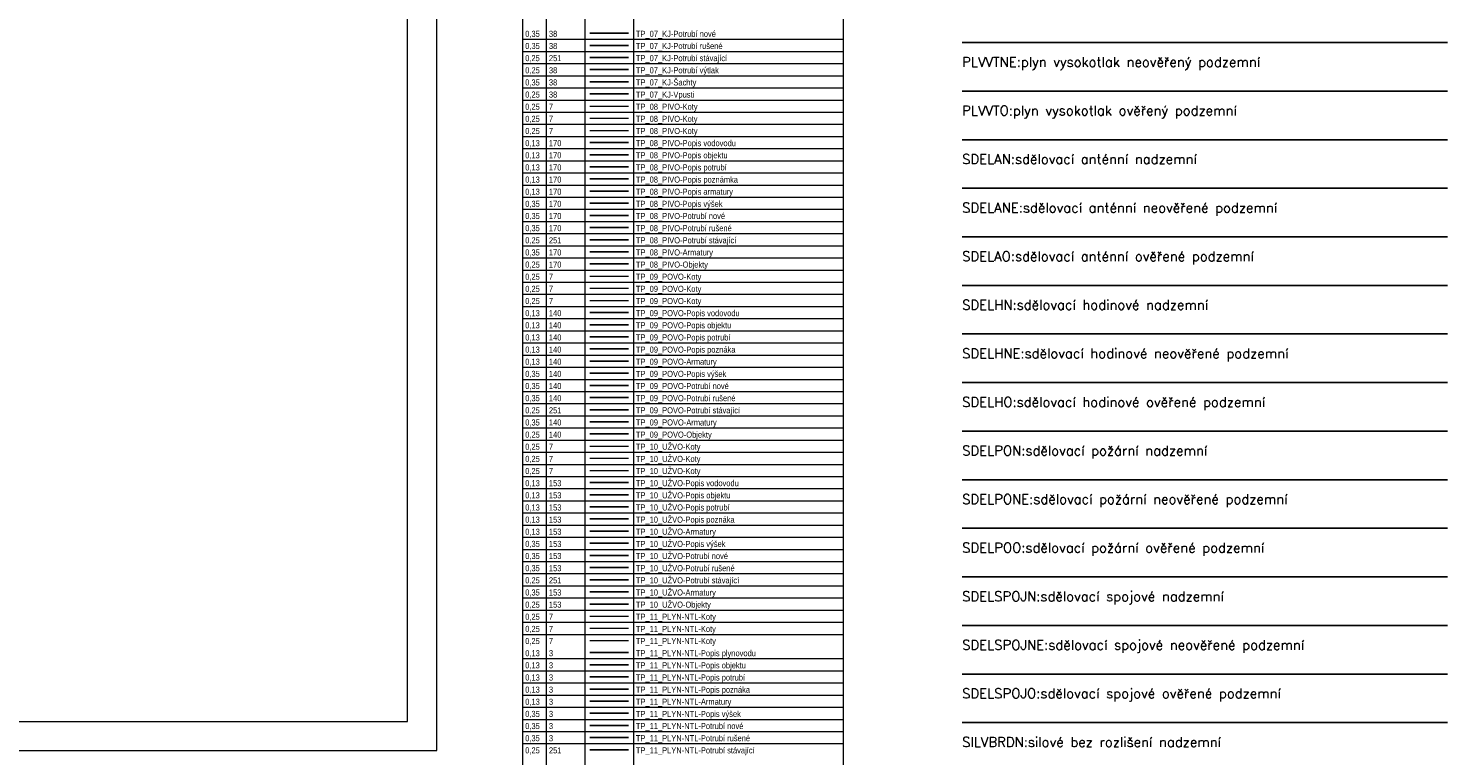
# Paper-space layout 'TP' of a CAD drawing. Header units: metres. Extents: x 616 to 1245, y -264 to 475.
# Tile 4 of 6: x 952 to 1245, y -6 to 144. Entities that reach past the tile are written whole.
import ezdxf

# ---------------------------------------------------------------- set-up
doc = ezdxf.new("R2010")
doc.units = ezdxf.units.M
doc.layers.get('Defpoints').update_dxf_attribs({"color": 6, "lineweight": 5})
for name, color, linetype, lineweight in [('TP_01_Rozpiska', 7, 'Continuous', 5), ('TP_08_PIVO-Koty', 7, 'Continuous', 5), ('TP_09_POVO-Koty', 7, 'Continuous', 5), ('TP_10_UŽVO-Koty', 7, 'Continuous', 5), ('TP_11_PLYN-NTL-Koty', 7, 'Continuous', 5)]:
    doc.layers.add(name, color=color, linetype=linetype, lineweight=lineweight)
for name, color, linetype in [('TP_07_KJ-Potrubí nové', 38, 'KANVDSVO'), ('TP_07_KJ-Potrubí rušené', 38, 'KANVDSVO'), ('TP_07_KJ-Potrubí stavající', 251, 'KANVDSVO'), ('TP_07_KJ-Potrubí výtlak', 38, 'KANVKPO'), ('TP_07_KJ-Vpusti', 38, 'Continuous'), ('TP_07_KJ-Šachty', 38, 'Continuous'), ('TP_08_PIVO-Armatury', 170, 'Continuous'), ('TP_08_PIVO-Objekty', 170, 'Continuous'), ('TP_08_PIVO-Popis armatury', 170, 'Continuous'), ('TP_08_PIVO-Popis objektu', 170, 'Continuous'), ('TP_08_PIVO-Popis potrubí', 170, 'Continuous'), ('TP_08_PIVO-Popis poznámka', 170, 'Continuous'), ('TP_08_PIVO-Popis vodovodu', 170, 'Continuous'), ('TP_08_PIVO-Popis výšek', 170, 'Continuous'), ('TP_08_PIVO-Potrubí nové', 170, 'VODVPITO'), ('TP_08_PIVO-Potrubí rušené', 170, 'VODVPITO'), ('TP_08_PIVO-Potrubí stavající', 251, 'VODVPITO'), ('TP_09_POVO-Armatury', 140, 'Continuous'), ('TP_09_POVO-Objekty', 140, 'Continuous'), ('TP_09_POVO-Popis armatury', 140, 'Continuous'), ('TP_09_POVO-Popis objektu', 140, 'Continuous'), ('TP_09_POVO-Popis potrubí', 140, 'Continuous'), ('TP_09_POVO-Popis poznámka', 140, 'Continuous'), ('TP_09_POVO-Popis vodovodu', 140, 'Continuous'), ('TP_09_POVO-Popis výšek', 140, 'Continuous'), ('TP_09_POVO-Potrubí nové', 140, 'VODVBRDO'), ('TP_09_POVO-Potrubí rušené', 140, 'VODVBRDO'), ('TP_09_POVO-Potrubí stavající', 251, 'VODVBRDO'), ('TP_10_UŽVO-Armatury', 153, 'Continuous'), ('TP_10_UŽVO-Objekty', 153, 'Continuous'), ('TP_10_UŽVO-Popis armatury', 153, 'Continuous'), ('TP_10_UŽVO-Popis objektu', 153, 'Continuous'), ('TP_10_UŽVO-Popis potrubí', 153, 'Continuous'), ('TP_10_UŽVO-Popis poznámka', 153, 'Continuous'), ('TP_10_UŽVO-Popis vodovodu', 153, 'Continuous'), ('TP_10_UŽVO-Popis výšek', 153, 'Continuous'), ('TP_10_UŽVO-Potrubí nové', 153, 'VODVUZITO'), ('TP_10_UŽVO-Potrubí rušené', 153, 'VODVUZITO'), ('TP_10_UŽVO-Potrubí stavající', 251, 'VODVUZITO'), ('TP_11_PLYN-NTL-Armatury', 3, 'Continuous'), ('TP_11_PLYN-NTL-Popis objektu', 3, 'Continuous'), ('TP_11_PLYN-NTL-Popis plynovodu', 3, 'Continuous'), ('TP_11_PLYN-NTL-Popis potrubí', 3, 'Continuous'), ('TP_11_PLYN-NTL-Popis poznáka', 3, 'Continuous'), ('TP_11_PLYN-NTL-Popis výšek', 3, 'Continuous'), ('TP_11_PLYN-NTL-Potrubí nové', 3, 'PLVNTO'), ('TP_11_PLYN-NTL-Potrubí rušené', 3, 'Continuous'), ('TP_11_PLYN-NTL-Potrubí stávající', 251, 'PLVBRTO')]:
    doc.layers.add(name, color=color, linetype=linetype)
doc.styles.add('arial', font='arial.ttf', dxfattribs={"width": 0.8, "height": 1})
doc.styles.add('ROMANS', font='romans.shx')
doc.linetypes.add('KANVDSVO', pattern='A,7,-6.5,[7,civil.shx,S=1,R=0,X=0,Y=0],-6.5', length=20)
doc.linetypes.add('KANVKPO', pattern='A,7,-6.5,[12,civil.shx,S=1,R=0,X=0,Y=0],-6.5', length=20)
doc.linetypes.add('PLVBRTO', pattern='A,7,-6.5,[13,civil.shx,S=1,R=0,X=0,Y=0],-6.5', length=20)
doc.linetypes.add('PLVNTO', pattern='A,7,-6.5,[14,civil.shx,S=1,R=0,X=0,Y=0],-6.5', length=20)
doc.linetypes.add('PLVVTNE', pattern='A,2,-1,1,-1,2,-6.5,[16,civil.shx,S=1,R=0,X=0,Y=0],-6.5', length=20)
doc.linetypes.add('PLVVTO', pattern='A,7,-6.5,[16,civil.shx,S=1,R=0,X=0,Y=0],-6.5', length=20)
doc.linetypes.add('SDELAN', pattern='A,2,-2,2,-3,[38,civil.shx,S=1,R=0,X=0,Y=0],-3', length=12)
doc.linetypes.add('SDELANE', pattern='A,2,-1,1,-1,2,-3,[38,civil.shx,S=1,R=0,X=0,Y=0],-3', length=13)
doc.linetypes.add('SDELAO', pattern='A,7,-3,[38,civil.shx,S=1,R=0,X=0,Y=0],-3', length=13)
doc.linetypes.add('SDELHN', pattern='A,2,-2,2,-3,[37,civil.shx,S=1,R=0,X=0,Y=0],-3', length=12)
doc.linetypes.add('SDELHNE', pattern='A,2,-1,1,-1,2,-3,[37,civil.shx,S=1,R=0,X=0,Y=0],-3', length=13)
doc.linetypes.add('SDELHO', pattern='A,7,-3,[37,civil.shx,S=1,R=0,X=0,Y=0],-3', length=13)
doc.linetypes.add('SDELPON', pattern='A,2,-2,2,-4,[36,civil.shx,S=1,R=0,X=0,Y=0],-4', length=14)
doc.linetypes.add('SDELPONE', pattern='A,2,-1,1,-1,2,-4,[36,civil.shx,S=1,R=0,X=0,Y=0],-4', length=15)
doc.linetypes.add('SDELPOO', pattern='A,7,-4,[36,civil.shx,S=1,R=0,X=0,Y=0],-4', length=15)
doc.linetypes.add('SDELSPOJN', pattern='A,2,-2,2,-6,[31,civil.shx,S=1,R=0,X=0,Y=0],-6', length=18)
doc.linetypes.add('SDELSPOJNE', pattern='A,2,-1,1,-1,2,-6,[31,civil.shx,S=1,R=0,X=0,Y=0],-6', length=19)
doc.linetypes.add('SDELSPOJO', pattern='A,7,-6,[31,civil.shx,S=1,R=0,X=0,Y=0],-6', length=19)
doc.linetypes.add('SILVBRDN', pattern='A,2,-2,2,-6.5,[27,civil.shx,S=1,R=0,X=0,Y=0],-6.5', length=19)
doc.linetypes.add('VODVBRDO', pattern='A,7,-6.5,[3,civil.shx,S=1,R=0,X=0,Y=0],-6.5', length=20)
doc.linetypes.add('VODVPITO', pattern='A,7,-6.5,[2,civil.shx,S=1,R=0,X=0,Y=0],-6.5', length=20)
doc.linetypes.add('VODVUZITO', pattern='A,7,-6.5,[1,civil.shx,S=1,R=0,X=0,Y=0],-6.5', length=20)

# ---------------------------------------------------------------- blocks, each defined once
blk = doc.blocks.new('*U4')
for p, q in [((-210, 291), (-210, 297)), ((-204, 297), (-210, 297)), ((0, 297), (-210, 297)), ((-210, 297), (-210, 0)), ((-6, 297), (0, 297)), ((0, 0), (0, 297)), ((-6, 291), (-204, 291)), ((-204, 291), (-204, 6)), ((-6, 6), (-6, 291)), ((-210, 6), (-210, 0)), ((-204, 6), (-6, 6)), ((-210, 0), (0, 0))]:
    blk.add_line(p, q)

psp = doc.layouts.new('TP')

# ---------------------------------------------------------------- linework, layer by layer
at = {"linetype": 'PLVVTNE'}
psp.add_line((1144.607, 141.281), (1244.607, 141.281), dxfattribs=at)
at = {"linetype": 'PLVVTO'}
psp.add_line((1144.607, 131.281), (1244.607, 131.281), dxfattribs=at)
at = {"linetype": 'SDELAN'}
psp.add_line((1144.607, 121.281), (1244.607, 121.281), dxfattribs=at)
at = {"linetype": 'SDELANE'}
psp.add_line((1144.607, 111.281), (1244.607, 111.281), dxfattribs=at)
at = {"linetype": 'SDELAO'}
psp.add_line((1144.607, 101.281), (1244.607, 101.281), dxfattribs=at)
at = {"linetype": 'SDELHN'}
psp.add_line((1144.607, 91.281), (1244.607, 91.281), dxfattribs=at)
at = {"linetype": 'SDELHNE'}
psp.add_line((1144.607, 81.281), (1244.607, 81.281), dxfattribs=at)
at = {"linetype": 'SDELHO'}
psp.add_line((1144.607, 71.281), (1244.607, 71.281), dxfattribs=at)
at = {"linetype": 'SDELPON'}
psp.add_line((1144.607, 61.281), (1244.607, 61.281), dxfattribs=at)
at = {"linetype": 'SDELPONE'}
psp.add_line((1144.607, 51.281), (1244.607, 51.281), dxfattribs=at)
at = {"linetype": 'SDELPOO'}
psp.add_line((1144.607, 41.281), (1244.607, 41.281), dxfattribs=at)
at = {"linetype": 'SDELSPOJN'}
psp.add_line((1144.607, 31.281), (1244.607, 31.281), dxfattribs=at)
at = {"linetype": 'SDELSPOJNE'}
psp.add_line((1144.607, 21.281), (1244.607, 21.281), dxfattribs=at)
at = {"linetype": 'SDELSPOJO'}
psp.add_line((1144.607, 11.281), (1244.607, 11.281), dxfattribs=at)
at = {"linetype": 'SILVBRDN'}
psp.add_line((1144.607, 1.281), (1244.607, 1.281), dxfattribs=at)
at = {"layer": 'Defpoints'}
for points in [[(1067.895, 125.694), (1075.895, 125.694)], [(1067.895, 123.194), (1075.895, 123.194)], [(1067.895, 90.694), (1075.895, 90.694)], [(1067.895, 88.194), (1075.895, 88.194)], [(1067.895, 55.694), (1075.895, 55.694)], [(1067.895, 53.194), (1075.895, 53.194)], [(1067.895, 20.694), (1075.895, 20.694)], [(1067.895, 18.194), (1075.895, 18.194)]]:
    psp.add_lwpolyline(points, dxfattribs=at)
at = {"layer": 'TP_01_Rozpiska'}
for p, q in [((1054.096, -40.556), (1054.096, 391.944)), ((1058.98, -40.556), (1058.98, 391.944))]:
    psp.add_line(p, q, dxfattribs=at)
for points in [[(1066.895, 391.944), (1066.895, -40.556)], [(1076.895, 391.944), (1076.895, -40.556)], [(1120.123, 391.944), (1120.123, -40.556)], [(1054.096, 141.944), (1120.123, 141.944)], [(1054.096, 139.444), (1120.123, 139.444)], [(1054.096, 136.944), (1120.123, 136.944)], [(1054.096, 134.444), (1120.123, 134.444)], [(1054.096, 131.944), (1120.123, 131.944)], [(1054.096, 129.444), (1120.123, 129.444)], [(1054.096, 129.444), (1120.123, 129.444)], [(1054.096, 126.944), (1120.123, 126.944)], [(1054.096, 124.444), (1120.123, 124.444)], [(1054.096, 121.944), (1120.123, 121.944)], [(1054.096, 119.444), (1120.123, 119.444)], [(1054.096, 116.944), (1120.123, 116.944)], [(1054.096, 114.444), (1120.123, 114.444)], [(1054.096, 111.944), (1120.123, 111.944)], [(1054.096, 109.444), (1120.123, 109.444)], [(1054.096, 109.444), (1120.123, 109.444)], [(1054.096, 106.944), (1120.123, 106.944)], [(1054.096, 104.444), (1120.123, 104.444)], [(1054.096, 101.944), (1120.123, 101.944)], [(1054.096, 99.444), (1120.123, 99.444)], [(1054.096, 99.444), (1120.123, 99.444)], [(1054.096, 96.944), (1120.123, 96.944)], [(1054.096, 94.444), (1120.123, 94.444)], [(1054.096, 91.944), (1120.123, 91.944)], [(1054.096, 89.444), (1120.123, 89.444)], [(1054.096, 86.944), (1120.123, 86.944)], [(1054.096, 84.444), (1120.123, 84.444)], [(1054.096, 81.944), (1120.123, 81.944)], [(1054.096, 79.444), (1120.123, 79.444)], [(1054.096, 76.944), (1120.123, 76.944)], [(1054.096, 74.444), (1120.123, 74.444)], [(1054.096, 74.444), (1120.123, 74.444)], [(1054.096, 71.944), (1120.123, 71.944)], [(1054.096, 69.444), (1120.123, 69.444)], [(1054.096, 66.944), (1120.123, 66.944)], [(1054.096, 64.444), (1120.123, 64.444)], [(1054.096, 64.444), (1120.123, 64.444)], [(1054.096, 61.944), (1120.123, 61.944)], [(1054.096, 59.444), (1120.123, 59.444)], [(1054.096, 56.944), (1120.123, 56.944)], [(1054.096, 54.444), (1120.123, 54.444)], [(1054.096, 51.944), (1120.123, 51.944)], [(1054.096, 49.444), (1120.123, 49.444)], [(1054.096, 46.944), (1120.123, 46.944)], [(1054.096, 44.444), (1120.123, 44.444)], [(1054.096, 41.944), (1120.123, 41.944)], [(1054.096, 39.444), (1120.123, 39.444)], [(1054.096, 39.444), (1120.123, 39.444)], [(1054.096, 36.944), (1120.123, 36.944)], [(1054.096, 34.444), (1120.123, 34.444)], [(1054.096, 31.944), (1120.123, 31.944)], [(1054.096, 29.444), (1120.123, 29.444)], [(1054.096, 29.444), (1120.123, 29.444)], [(1054.096, 26.944), (1120.123, 26.944)], [(1054.096, 24.444), (1120.123, 24.444)], [(1054.096, 21.944), (1120.123, 21.944)], [(1054.096, 19.444), (1120.123, 19.444)], [(1054.096, 14.444), (1120.123, 14.444)], [(1054.096, 11.944), (1120.123, 11.944)], [(1054.096, 9.444), (1120.123, 9.444)], [(1054.096, 6.944), (1120.123, 6.944)], [(1054.096, 4.444), (1120.123, 4.444)], [(1054.096, 4.444), (1120.123, 4.444)], [(1054.096, 1.944), (1120.123, 1.944)], [(1054.096, -0.556), (1120.123, -0.556)], [(1054.096, -3.056), (1120.123, -3.056)]]:
    psp.add_lwpolyline(points, dxfattribs=at)
at = {"layer": 'TP_07_KJ-Potrubí nové'}
psp.add_lwpolyline([(1067.895, 143.194), (1075.895, 143.194)], dxfattribs=at)
at = {"layer": 'TP_07_KJ-Potrubí rušené'}
psp.add_lwpolyline([(1067.895, 140.694), (1075.895, 140.694)], dxfattribs=at)
at = {"layer": 'TP_07_KJ-Potrubí stavající'}
psp.add_lwpolyline([(1067.895, 138.194), (1075.895, 138.194)], dxfattribs=at)
at = {"layer": 'TP_07_KJ-Potrubí výtlak'}
psp.add_lwpolyline([(1067.895, 135.694), (1075.895, 135.694)], dxfattribs=at)
at = {"layer": 'TP_07_KJ-Vpusti'}
psp.add_lwpolyline([(1067.895, 130.694), (1075.895, 130.694)], dxfattribs=at)
at = {"layer": 'TP_07_KJ-Šachty'}
psp.add_lwpolyline([(1067.895, 133.194), (1075.895, 133.194)], dxfattribs=at)
at = {"layer": 'TP_08_PIVO-Armatury'}
psp.add_lwpolyline([(1067.895, 98.194), (1075.895, 98.194)], dxfattribs=at)
at = {"layer": 'TP_08_PIVO-Koty'}
psp.add_lwpolyline([(1067.895, 128.194), (1075.895, 128.194)], dxfattribs=at)
at = {"layer": 'TP_08_PIVO-Objekty'}
psp.add_lwpolyline([(1067.895, 95.694), (1075.895, 95.694)], dxfattribs=at)
at = {"layer": 'TP_08_PIVO-Popis armatury'}
psp.add_lwpolyline([(1067.895, 110.694), (1075.895, 110.694)], dxfattribs=at)
at = {"layer": 'TP_08_PIVO-Popis objektu'}
psp.add_lwpolyline([(1067.895, 118.194), (1075.895, 118.194)], dxfattribs=at)
at = {"layer": 'TP_08_PIVO-Popis potrubí'}
psp.add_lwpolyline([(1067.895, 115.694), (1075.895, 115.694)], dxfattribs=at)
at = {"layer": 'TP_08_PIVO-Popis poznámka'}
psp.add_lwpolyline([(1067.895, 113.194), (1075.895, 113.194)], dxfattribs=at)
at = {"layer": 'TP_08_PIVO-Popis vodovodu'}
psp.add_lwpolyline([(1067.895, 120.694), (1075.895, 120.694)], dxfattribs=at)
at = {"layer": 'TP_08_PIVO-Popis výšek'}
psp.add_lwpolyline([(1067.895, 108.194), (1075.895, 108.194)], dxfattribs=at)
at = {"layer": 'TP_08_PIVO-Potrubí nové'}
psp.add_lwpolyline([(1067.895, 105.694), (1075.895, 105.694)], dxfattribs=at)
at = {"layer": 'TP_08_PIVO-Potrubí rušené'}
psp.add_lwpolyline([(1067.895, 103.194), (1075.895, 103.194)], dxfattribs=at)
at = {"layer": 'TP_08_PIVO-Potrubí stavající'}
psp.add_lwpolyline([(1067.895, 100.694), (1075.895, 100.694)], dxfattribs=at)
at = {"layer": 'TP_09_POVO-Armatury'}
psp.add_lwpolyline([(1067.895, 63.194), (1075.895, 63.194)], dxfattribs=at)
at = {"layer": 'TP_09_POVO-Koty'}
psp.add_lwpolyline([(1067.895, 93.194), (1075.895, 93.194)], dxfattribs=at)
at = {"layer": 'TP_09_POVO-Objekty'}
psp.add_lwpolyline([(1067.895, 60.694), (1075.895, 60.694)], dxfattribs=at)
at = {"layer": 'TP_09_POVO-Popis armatury'}
psp.add_lwpolyline([(1067.895, 75.694), (1075.895, 75.694)], dxfattribs=at)
at = {"layer": 'TP_09_POVO-Popis objektu'}
psp.add_lwpolyline([(1067.895, 83.194), (1075.895, 83.194)], dxfattribs=at)
at = {"layer": 'TP_09_POVO-Popis potrubí'}
psp.add_lwpolyline([(1067.895, 80.694), (1075.895, 80.694)], dxfattribs=at)
at = {"layer": 'TP_09_POVO-Popis poznámka'}
psp.add_lwpolyline([(1067.895, 78.194), (1075.895, 78.194)], dxfattribs=at)
at = {"layer": 'TP_09_POVO-Popis vodovodu'}
psp.add_lwpolyline([(1067.895, 85.694), (1075.895, 85.694)], dxfattribs=at)
at = {"layer": 'TP_09_POVO-Popis výšek'}
psp.add_lwpolyline([(1067.895, 73.194), (1075.895, 73.194)], dxfattribs=at)
at = {"layer": 'TP_09_POVO-Potrubí nové'}
psp.add_lwpolyline([(1067.895, 70.694), (1075.895, 70.694)], dxfattribs=at)
at = {"layer": 'TP_09_POVO-Potrubí rušené'}
psp.add_lwpolyline([(1067.895, 68.194), (1075.895, 68.194)], dxfattribs=at)
at = {"layer": 'TP_09_POVO-Potrubí stavající'}
psp.add_lwpolyline([(1067.895, 65.694), (1075.895, 65.694)], dxfattribs=at)
at = {"layer": 'TP_10_UŽVO-Armatury'}
psp.add_lwpolyline([(1067.895, 28.194), (1075.895, 28.194)], dxfattribs=at)
at = {"layer": 'TP_10_UŽVO-Koty'}
psp.add_lwpolyline([(1067.895, 58.194), (1075.895, 58.194)], dxfattribs=at)
at = {"layer": 'TP_10_UŽVO-Objekty'}
psp.add_lwpolyline([(1067.895, 25.694), (1075.895, 25.694)], dxfattribs=at)
at = {"layer": 'TP_10_UŽVO-Popis armatury'}
psp.add_lwpolyline([(1067.895, 40.694), (1075.895, 40.694)], dxfattribs=at)
at = {"layer": 'TP_10_UŽVO-Popis objektu'}
psp.add_lwpolyline([(1067.895, 48.194), (1075.895, 48.194)], dxfattribs=at)
at = {"layer": 'TP_10_UŽVO-Popis potrubí'}
psp.add_lwpolyline([(1067.895, 45.694), (1075.895, 45.694)], dxfattribs=at)
at = {"layer": 'TP_10_UŽVO-Popis poznámka'}
psp.add_lwpolyline([(1067.895, 43.194), (1075.895, 43.194)], dxfattribs=at)
at = {"layer": 'TP_10_UŽVO-Popis vodovodu'}
psp.add_lwpolyline([(1067.895, 50.694), (1075.895, 50.694)], dxfattribs=at)
at = {"layer": 'TP_10_UŽVO-Popis výšek'}
psp.add_lwpolyline([(1067.895, 38.194), (1075.895, 38.194)], dxfattribs=at)
at = {"layer": 'TP_10_UŽVO-Potrubí nové'}
psp.add_lwpolyline([(1067.895, 35.694), (1075.895, 35.694)], dxfattribs=at)
at = {"layer": 'TP_10_UŽVO-Potrubí rušené'}
psp.add_lwpolyline([(1067.895, 33.194), (1075.895, 33.194)], dxfattribs=at)
at = {"layer": 'TP_10_UŽVO-Potrubí stavající'}
psp.add_lwpolyline([(1067.895, 30.694), (1075.895, 30.694)], dxfattribs=at)
at = {"layer": 'TP_11_PLYN-NTL-Armatury'}
psp.add_lwpolyline([(1067.895, 5.694), (1075.895, 5.694)], dxfattribs=at)
at = {"layer": 'TP_11_PLYN-NTL-Koty'}
psp.add_lwpolyline([(1067.895, 23.194), (1075.895, 23.194)], dxfattribs=at)
at = {"layer": 'TP_11_PLYN-NTL-Popis objektu'}
psp.add_lwpolyline([(1067.895, 13.194), (1075.895, 13.194)], dxfattribs=at)
at = {"layer": 'TP_11_PLYN-NTL-Popis plynovodu'}
psp.add_lwpolyline([(1067.895, 15.694), (1075.895, 15.694)], dxfattribs=at)
at = {"layer": 'TP_11_PLYN-NTL-Popis potrubí'}
psp.add_lwpolyline([(1067.895, 10.694), (1075.895, 10.694)], dxfattribs=at)
at = {"layer": 'TP_11_PLYN-NTL-Popis poznáka'}
psp.add_lwpolyline([(1067.895, 8.194), (1075.895, 8.194)], dxfattribs=at)
at = {"layer": 'TP_11_PLYN-NTL-Popis výšek'}
psp.add_lwpolyline([(1067.895, 3.194), (1075.895, 3.194)], dxfattribs=at)
at = {"layer": 'TP_11_PLYN-NTL-Potrubí nové'}
psp.add_lwpolyline([(1067.895, 0.694), (1075.895, 0.694)], dxfattribs=at)
at = {"layer": 'TP_11_PLYN-NTL-Potrubí rušené'}
psp.add_lwpolyline([(1067.895, -1.806), (1075.895, -1.806)], dxfattribs=at)
at = {"layer": 'TP_11_PLYN-NTL-Potrubí stávající'}
psp.add_lwpolyline([(1067.895, -4.306), (1075.895, -4.306)], dxfattribs=at)

# ---------------------------------------------------------------- block references
at = {"layer": 'TP_01_Rozpiska'}
psp.add_blockref('*U4', (1036.381, -4.471), dxfattribs=at)

# ---------------------------------------------------------------- texts
at = {"style": 'arial', "width": 0.85}
for s, p in [('0,35', (1054.596, 142.444)), ('38', (1059.48, 142.444)), ('0,35', (1054.596, 139.944)), ('38', (1059.48, 139.944)), ('0,25', (1054.596, 137.444)), ('251', (1059.48, 137.444)), ('0,25', (1054.596, 134.944)), ('38', (1059.48, 134.944)), ('0,35', (1054.596, 132.444)), ('38', (1059.48, 132.444)), ('0,25', (1054.596, 129.944)), ('0,25', (1054.596, 127.444)), ('38', (1059.48, 129.944)), ('7', (1059.48, 127.444)), ('0,13', (1054.596, 119.944)), ('170', (1059.48, 119.944)), ('0,13', (1054.596, 117.444)), ('170', (1059.48, 117.444)), ('0,13', (1054.596, 114.944)), ('170', (1059.48, 114.944)), ('0,13', (1054.596, 112.444)), ('0,13', (1054.596, 109.944)), ('170', (1059.48, 112.444)), ('170', (1059.48, 109.944)), ('0,35', (1054.596, 107.444)), ('170', (1059.48, 107.444)), ('0,35', (1054.596, 104.944)), ('170', (1059.48, 104.944)), ('0,35', (1054.596, 102.444)), ('170', (1059.48, 102.444)), ('0,25', (1054.596, 99.944)), ('251', (1059.48, 99.944)), ('0,35', (1054.596, 97.444)), ('170', (1059.48, 97.444)), ('0,25', (1054.596, 94.944)), ('0,25', (1054.596, 92.444)), ('7', (1059.48, 92.444)), ('170', (1059.48, 94.944)), ('0,13', (1054.596, 84.944)), ('140', (1059.48, 84.944)), ('0,13', (1054.596, 82.444)), ('140', (1059.48, 82.444)), ('0,13', (1054.596, 79.944)), ('140', (1059.48, 79.944)), ('0,13', (1054.596, 77.444)), ('0,13', (1054.596, 74.944)), ('140', (1059.48, 77.444)), ('140', (1059.48, 74.944)), ('0,35', (1054.596, 72.444)), ('140', (1059.48, 72.444)), ('0,35', (1054.596, 69.944)), ('140', (1059.48, 69.944)), ('0,35', (1054.596, 67.444)), ('140', (1059.48, 67.444)), ('0,25', (1054.596, 64.944)), ('251', (1059.48, 64.944)), ('0,35', (1054.596, 62.444)), ('140', (1059.48, 62.444)), ('0,25', (1054.596, 59.944)), ('0,25', (1054.596, 57.444)), ('7', (1059.48, 57.444)), ('140', (1059.48, 59.944)), ('0,13', (1054.596, 49.944)), ('153', (1059.48, 49.944)), ('0,13', (1054.596, 47.444)), ('153', (1059.48, 47.444)), ('0,13', (1054.596, 44.944)), ('153', (1059.48, 44.944)), ('0,13', (1054.596, 42.444)), ('0,13', (1054.596, 39.944)), ('153', (1059.48, 42.444)), ('153', (1059.48, 39.944)), ('0,35', (1054.596, 37.444)), ('153', (1059.48, 37.444)), ('0,35', (1054.596, 34.944)), ('153', (1059.48, 34.944)), ('0,35', (1054.596, 32.444)), ('153', (1059.48, 32.444)), ('0,25', (1054.596, 29.944)), ('251', (1059.48, 29.944)), ('0,35', (1054.596, 27.444)), ('153', (1059.48, 27.444)), ('0,25', (1054.596, 24.944)), ('0,25', (1054.596, 22.444)), ('7', (1059.48, 22.444)), ('153', (1059.48, 24.944)), ('0,13', (1054.596, 14.944)), ('3', (1059.48, 14.944)), ('0,13', (1054.596, 12.444)), ('3', (1059.48, 12.444)), ('0,13', (1054.596, 9.944)), ('3', (1059.48, 9.944)), ('0,13', (1054.596, 7.444)), ('0,13', (1054.596, 4.944)), ('3', (1059.48, 7.444)), ('3', (1059.48, 4.944)), ('0,35', (1054.596, 2.444)), ('3', (1059.48, 2.444)), ('0,35', (1054.596, -0.056)), ('3', (1059.48, -0.056)), ('0,35', (1054.596, -2.556)), ('3', (1059.48, -2.556)), ('0,25', (1054.596, -5.056)), ('251', (1059.48, -5.056))]:
    psp.add_text(s, height=1.25, dxfattribs=at).set_placement(p)
at = {"color": 5, "linetype": 'PLVVTNE', "style": 'ROMANS'}
psp.add_text('PLVVTNE:plyn vysokotlak neověřený podzemní', height=2, dxfattribs=at).set_placement((1144.607, 136.281))
at = {"color": 5, "linetype": 'PLVVTO', "style": 'ROMANS'}
psp.add_text('PLVVTO:plyn vysokotlak ověřený podzemní', height=2, dxfattribs=at).set_placement((1144.607, 126.281))
at = {"color": 5, "linetype": 'SDELAN', "style": 'ROMANS'}
psp.add_text('SDELAN:sdělovací anténní nadzemní', height=2, dxfattribs=at).set_placement((1144.607, 116.281))
at = {"color": 5, "linetype": 'SDELANE', "style": 'ROMANS'}
psp.add_text('SDELANE:sdělovací anténní neověřené podzemní', height=2, dxfattribs=at).set_placement((1144.607, 106.281))
at = {"color": 5, "linetype": 'SDELAO', "style": 'ROMANS'}
psp.add_text('SDELAO:sdělovací anténní ověřené podzemní', height=2, dxfattribs=at).set_placement((1144.607, 96.281))
at = {"color": 5, "linetype": 'SDELHN', "style": 'ROMANS'}
psp.add_text('SDELHN:sdělovací hodinové nadzemní', height=2, dxfattribs=at).set_placement((1144.607, 86.281))
at = {"color": 5, "linetype": 'SDELHNE', "style": 'ROMANS'}
psp.add_text('SDELHNE:sdělovací hodinové neověřené podzemní', height=2, dxfattribs=at).set_placement((1144.607, 76.281))
at = {"color": 5, "linetype": 'SDELHO', "style": 'ROMANS'}
psp.add_text('SDELHO:sdělovací hodinové ověřené podzemní', height=2, dxfattribs=at).set_placement((1144.607, 66.281))
at = {"color": 5, "linetype": 'SDELPON', "style": 'ROMANS'}
psp.add_text('SDELPON:sdělovací požární nadzemní', height=2, dxfattribs=at).set_placement((1144.607, 56.281))
at = {"color": 5, "linetype": 'SDELPONE', "style": 'ROMANS'}
psp.add_text('SDELPONE:sdělovací požární neověřené podzemní', height=2, dxfattribs=at).set_placement((1144.607, 46.281))
at = {"color": 5, "linetype": 'SDELPOO', "style": 'ROMANS'}
psp.add_text('SDELPOO:sdělovací požární ověřené podzemní', height=2, dxfattribs=at).set_placement((1144.607, 36.281))
at = {"color": 5, "linetype": 'SDELSPOJN', "style": 'ROMANS'}
psp.add_text('SDELSPOJN:sdělovací spojové nadzemní', height=2, dxfattribs=at).set_placement((1144.607, 26.281))
at = {"color": 5, "linetype": 'SDELSPOJNE', "style": 'ROMANS'}
psp.add_text('SDELSPOJNE:sdělovací spojové neověřené podzemní', height=2, dxfattribs=at).set_placement((1144.607, 16.281))
at = {"color": 5, "linetype": 'SDELSPOJO', "style": 'ROMANS'}
psp.add_text('SDELSPOJO:sdělovací spojové ověřené podzemní', height=2, dxfattribs=at).set_placement((1144.607, 6.281))
at = {"color": 5, "linetype": 'SILVBRDN', "style": 'ROMANS'}
psp.add_text('SILVBRDN:silové bez rozlišení nadzemní', height=2, dxfattribs=at).set_placement((1144.607, -3.719))
at = {"layer": 'Defpoints', "style": 'arial', "width": 0.85}
for s, p in [('0,25', (1054.596, 124.944)), ('7', (1059.48, 124.944)), ('TP_08_PIVO-Koty', (1077.395, 124.944)), ('0,25', (1054.596, 122.444)), ('7', (1059.48, 122.444)), ('TP_08_PIVO-Koty', (1077.395, 122.444)), ('0,25', (1054.596, 89.944)), ('7', (1059.48, 89.944)), ('TP_09_POVO-Koty', (1077.395, 89.944)), ('0,25', (1054.596, 87.444)), ('7', (1059.48, 87.444)), ('TP_09_POVO-Koty', (1077.395, 87.444)), ('0,25', (1054.596, 54.944)), ('7', (1059.48, 54.944)), ('TP_10_UŽVO-Koty', (1077.395, 54.944)), ('0,25', (1054.596, 52.444)), ('7', (1059.48, 52.444)), ('TP_10_UŽVO-Koty', (1077.395, 52.444)), ('0,25', (1054.596, 19.944)), ('7', (1059.48, 19.944)), ('TP_11_PLYN-NTL-Koty', (1077.395, 19.944)), ('0,25', (1054.596, 17.444)), ('7', (1059.48, 17.444)), ('TP_11_PLYN-NTL-Koty', (1077.395, 17.444))]:
    psp.add_text(s, height=1.25, dxfattribs=at).set_placement(p)
at = {"layer": 'TP_07_KJ-Potrubí nové', "style": 'arial', "width": 0.85}
psp.add_text('TP_07_KJ-Potrubí nové', height=1.25, dxfattribs=at).set_placement((1077.395, 142.444))
at = {"layer": 'TP_07_KJ-Potrubí rušené', "style": 'arial', "width": 0.85}
psp.add_text('TP_07_KJ-Potrubí rušené', height=1.25, dxfattribs=at).set_placement((1077.395, 139.944))
at = {"layer": 'TP_07_KJ-Potrubí stavající', "style": 'arial', "width": 0.85}
psp.add_text('TP_07_KJ-Potrubí stávající', height=1.25, dxfattribs=at).set_placement((1077.395, 137.444))
at = {"layer": 'TP_07_KJ-Potrubí výtlak', "style": 'arial', "width": 0.85}
psp.add_text('TP_07_KJ-Potrubí výtlak', height=1.25, dxfattribs=at).set_placement((1077.395, 134.944))
at = {"layer": 'TP_07_KJ-Vpusti', "style": 'arial', "width": 0.85}
psp.add_text('TP_07_KJ-Vpusti', height=1.25, dxfattribs=at).set_placement((1077.395, 129.944))
at = {"layer": 'TP_07_KJ-Šachty', "style": 'arial', "width": 0.85}
psp.add_text('TP_07_KJ-Šachty', height=1.25, dxfattribs=at).set_placement((1077.395, 132.444))
at = {"layer": 'TP_08_PIVO-Armatury', "style": 'arial', "width": 0.85}
psp.add_text('TP_08_PIVO-Armatury', height=1.25, dxfattribs=at).set_placement((1077.395, 97.444))
at = {"layer": 'TP_08_PIVO-Koty', "style": 'arial', "width": 0.85}
psp.add_text('TP_08_PIVO-Koty', height=1.25, dxfattribs=at).set_placement((1077.395, 127.444))
at = {"layer": 'TP_08_PIVO-Objekty', "style": 'arial', "width": 0.85}
psp.add_text('TP_08_PIVO-Objekty', height=1.25, dxfattribs=at).set_placement((1077.395, 94.944))
at = {"layer": 'TP_08_PIVO-Popis armatury', "style": 'arial', "width": 0.85}
psp.add_text('TP_08_PIVO-Popis armatury', height=1.25, dxfattribs=at).set_placement((1077.395, 109.944))
at = {"layer": 'TP_08_PIVO-Popis objektu', "style": 'arial', "width": 0.85}
psp.add_text('TP_08_PIVO-Popis objektu', height=1.25, dxfattribs=at).set_placement((1077.395, 117.444))
at = {"layer": 'TP_08_PIVO-Popis potrubí', "style": 'arial', "width": 0.85}
psp.add_text('TP_08_PIVO-Popis potrubí', height=1.25, dxfattribs=at).set_placement((1077.395, 114.944))
at = {"layer": 'TP_08_PIVO-Popis poznámka', "style": 'arial', "width": 0.85}
psp.add_text('TP_08_PIVO-Popis poznámka', height=1.25, dxfattribs=at).set_placement((1077.395, 112.444))
at = {"layer": 'TP_08_PIVO-Popis vodovodu', "style": 'arial', "width": 0.85}
psp.add_text('TP_08_PIVO-Popis vodovodu', height=1.25, dxfattribs=at).set_placement((1077.395, 119.944))
at = {"layer": 'TP_08_PIVO-Popis výšek', "style": 'arial', "width": 0.85}
psp.add_text('TP_08_PIVO-Popis výšek', height=1.25, dxfattribs=at).set_placement((1077.395, 107.444))
at = {"layer": 'TP_08_PIVO-Potrubí nové', "style": 'arial', "width": 0.85}
psp.add_text('TP_08_PIVO-Potrubí nové', height=1.25, dxfattribs=at).set_placement((1077.395, 104.944))
at = {"layer": 'TP_08_PIVO-Potrubí rušené', "style": 'arial', "width": 0.85}
psp.add_text('TP_08_PIVO-Potrubí rušené', height=1.25, dxfattribs=at).set_placement((1077.395, 102.444))
at = {"layer": 'TP_08_PIVO-Potrubí stavající', "style": 'arial', "width": 0.85}
psp.add_text('TP_08_PIVO-Potrubí stávající', height=1.25, dxfattribs=at).set_placement((1077.395, 99.944))
at = {"layer": 'TP_09_POVO-Armatury', "style": 'arial', "width": 0.85}
psp.add_text('TP_09_POVO-Armatury', height=1.25, dxfattribs=at).set_placement((1077.395, 62.444))
at = {"layer": 'TP_09_POVO-Koty', "style": 'arial', "width": 0.85}
psp.add_text('TP_09_POVO-Koty', height=1.25, dxfattribs=at).set_placement((1077.395, 92.444))
at = {"layer": 'TP_09_POVO-Objekty', "style": 'arial', "width": 0.85}
psp.add_text('TP_09_POVO-Objekty', height=1.25, dxfattribs=at).set_placement((1077.395, 59.944))
at = {"layer": 'TP_09_POVO-Popis armatury', "style": 'arial', "width": 0.85}
psp.add_text('TP_09_POVO-Armatury', height=1.25, dxfattribs=at).set_placement((1077.395, 74.944))
at = {"layer": 'TP_09_POVO-Popis objektu', "style": 'arial', "width": 0.85}
psp.add_text('TP_09_POVO-Popis objektu', height=1.25, dxfattribs=at).set_placement((1077.395, 82.444))
at = {"layer": 'TP_09_POVO-Popis potrubí', "style": 'arial', "width": 0.85}
psp.add_text('TP_09_POVO-Popis potrubí', height=1.25, dxfattribs=at).set_placement((1077.395, 79.944))
at = {"layer": 'TP_09_POVO-Popis poznámka', "style": 'arial', "width": 0.85}
psp.add_text('TP_09_POVO-Popis poznáka', height=1.25, dxfattribs=at).set_placement((1077.395, 77.444))
at = {"layer": 'TP_09_POVO-Popis vodovodu', "style": 'arial', "width": 0.85}
psp.add_text('TP_09_POVO-Popis vodovodu', height=1.25, dxfattribs=at).set_placement((1077.395, 84.944))
at = {"layer": 'TP_09_POVO-Popis výšek', "style": 'arial', "width": 0.85}
psp.add_text('TP_09_POVO-Popis výšek', height=1.25, dxfattribs=at).set_placement((1077.395, 72.444))
at = {"layer": 'TP_09_POVO-Potrubí nové', "style": 'arial', "width": 0.85}
psp.add_text('TP_09_POVO-Potrubí nové', height=1.25, dxfattribs=at).set_placement((1077.395, 69.944))
at = {"layer": 'TP_09_POVO-Potrubí rušené', "style": 'arial', "width": 0.85}
psp.add_text('TP_09_POVO-Potrubí rušené', height=1.25, dxfattribs=at).set_placement((1077.395, 67.444))
at = {"layer": 'TP_09_POVO-Potrubí stavající', "style": 'arial', "width": 0.85}
psp.add_text('TP_09_POVO-Potrubí stávající', height=1.25, dxfattribs=at).set_placement((1077.395, 64.944))
at = {"layer": 'TP_10_UŽVO-Armatury', "style": 'arial', "width": 0.85}
psp.add_text('TP_10_UŽVO-Armatury', height=1.25, dxfattribs=at).set_placement((1077.395, 27.444))
at = {"layer": 'TP_10_UŽVO-Koty', "style": 'arial', "width": 0.85}
psp.add_text('TP_10_UŽVO-Koty', height=1.25, dxfattribs=at).set_placement((1077.395, 57.444))
at = {"layer": 'TP_10_UŽVO-Objekty', "style": 'arial', "width": 0.85}
psp.add_text('TP_10_UŽVO-Objekty', height=1.25, dxfattribs=at).set_placement((1077.395, 24.944))
at = {"layer": 'TP_10_UŽVO-Popis armatury', "style": 'arial', "width": 0.85}
psp.add_text('TP_10_UŽVO-Armatury', height=1.25, dxfattribs=at).set_placement((1077.395, 39.944))
at = {"layer": 'TP_10_UŽVO-Popis objektu', "style": 'arial', "width": 0.85}
psp.add_text('TP_10_UŽVO-Popis objektu', height=1.25, dxfattribs=at).set_placement((1077.395, 47.444))
at = {"layer": 'TP_10_UŽVO-Popis potrubí', "style": 'arial', "width": 0.85}
psp.add_text('TP_10_UŽVO-Popis potrubí', height=1.25, dxfattribs=at).set_placement((1077.395, 44.944))
at = {"layer": 'TP_10_UŽVO-Popis poznámka', "style": 'arial', "width": 0.85}
psp.add_text('TP_10_UŽVO-Popis poznáka', height=1.25, dxfattribs=at).set_placement((1077.395, 42.444))
at = {"layer": 'TP_10_UŽVO-Popis vodovodu', "style": 'arial', "width": 0.85}
psp.add_text('TP_10_UŽVO-Popis vodovodu', height=1.25, dxfattribs=at).set_placement((1077.395, 49.944))
at = {"layer": 'TP_10_UŽVO-Popis výšek', "style": 'arial', "width": 0.85}
psp.add_text('TP_10_UŽVO-Popis výšek', height=1.25, dxfattribs=at).set_placement((1077.395, 37.444))
at = {"layer": 'TP_10_UŽVO-Potrubí nové', "style": 'arial', "width": 0.85}
psp.add_text('TP_10_UŽVO-Potrubí nové', height=1.25, dxfattribs=at).set_placement((1077.395, 34.944))
at = {"layer": 'TP_10_UŽVO-Potrubí rušené', "style": 'arial', "width": 0.85}
psp.add_text('TP_10_UŽVO-Potrubí rušené', height=1.25, dxfattribs=at).set_placement((1077.395, 32.444))
at = {"layer": 'TP_10_UŽVO-Potrubí stavající', "style": 'arial', "width": 0.85}
psp.add_text('TP_10_UŽVO-Potrubí stávající', height=1.25, dxfattribs=at).set_placement((1077.395, 29.944))
at = {"layer": 'TP_11_PLYN-NTL-Armatury', "style": 'arial', "width": 0.85}
psp.add_text('TP_11_PLYN-NTL-Armatury', height=1.25, dxfattribs=at).set_placement((1077.395, 4.944))
at = {"layer": 'TP_11_PLYN-NTL-Koty', "style": 'arial', "width": 0.85}
psp.add_text('TP_11_PLYN-NTL-Koty', height=1.25, dxfattribs=at).set_placement((1077.395, 22.444))
at = {"layer": 'TP_11_PLYN-NTL-Popis objektu', "style": 'arial', "width": 0.85}
psp.add_text('TP_11_PLYN-NTL-Popis objektu', height=1.25, dxfattribs=at).set_placement((1077.395, 12.444))
at = {"layer": 'TP_11_PLYN-NTL-Popis plynovodu', "style": 'arial', "width": 0.85}
psp.add_text('TP_11_PLYN-NTL-Popis plynovodu', height=1.25, dxfattribs=at).set_placement((1077.395, 14.944))
at = {"layer": 'TP_11_PLYN-NTL-Popis potrubí', "style": 'arial', "width": 0.85}
psp.add_text('TP_11_PLYN-NTL-Popis potrubí', height=1.25, dxfattribs=at).set_placement((1077.395, 9.944))
at = {"layer": 'TP_11_PLYN-NTL-Popis poznáka', "style": 'arial', "width": 0.85}
psp.add_text('TP_11_PLYN-NTL-Popis poznáka', height=1.25, dxfattribs=at).set_placement((1077.395, 7.444))
at = {"layer": 'TP_11_PLYN-NTL-Popis výšek', "style": 'arial', "width": 0.85}
psp.add_text('TP_11_PLYN-NTL-Popis výšek', height=1.25, dxfattribs=at).set_placement((1077.395, 2.444))
at = {"layer": 'TP_11_PLYN-NTL-Potrubí nové', "style": 'arial', "width": 0.85}
psp.add_text('TP_11_PLYN-NTL-Potrubí nové ', height=1.25, dxfattribs=at).set_placement((1077.395, -0.056))
at = {"layer": 'TP_11_PLYN-NTL-Potrubí rušené', "style": 'arial', "width": 0.85}
psp.add_text('TP_11_PLYN-NTL-Potrubí rušené', height=1.25, dxfattribs=at).set_placement((1077.395, -2.556))
at = {"layer": 'TP_11_PLYN-NTL-Potrubí stávající', "style": 'arial', "width": 0.85}
psp.add_text('TP_11_PLYN-NTL-Potrubí stávající', height=1.25, dxfattribs=at).set_placement((1077.395, -5.056))

doc.saveas('drawing.dxf')
